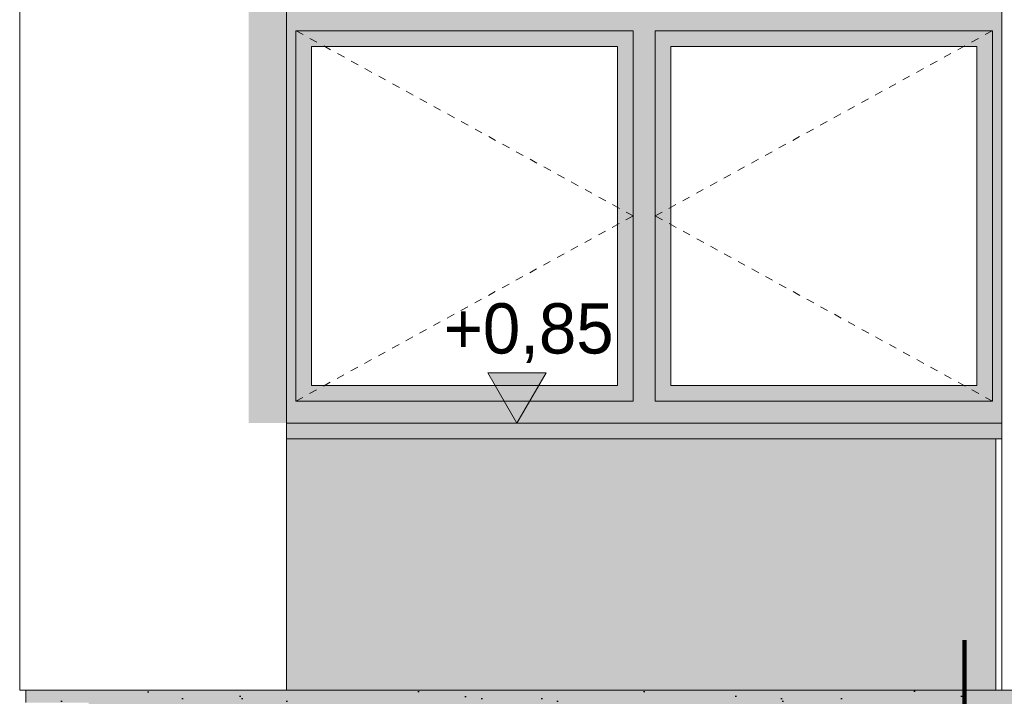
# Model space of a CAD drawing. Extents: x -366324 to -207045, y 68808 to 138616.
# Tile 136 of 170: x -237417 to -234279, y 126918 to 129073. Entities that reach past the tile are written whole.
import ezdxf

# ---------------------------------------------------------------- set-up
doc = ezdxf.new("R2010")
doc.units = 0
doc.header["$MEASUREMENT"] = 0
doc.linetypes.add('Hidden Line', pattern=[50, 25, -25])
doc.linetypes.add('Kreski i kropki', pattern=[450, 250, -100, 0, -100])
for name, color, linetype, lineweight in [('Arch kolorystyka_Nr_Pióra__1', 7, 'Continuous', 25), ('Arch kolorystyka_Nr_Pióra__41', 7, 'Continuous', 15), ('Arch okna_Nr_Pióra__21', 7, 'Continuous', 9), ('Arch wymiary_Nr_Pióra__21', 7, 'Continuous', 9), ('Arch ściany zewnętrzne_Nr_Pióra__21', 7, 'Continuous', 9), ('INWENT KONST. DREWNIANA_Nr_Pióra__20', 1, 'Continuous', 100)]:
    doc.layers.add(name, color=color, linetype=linetype, lineweight=lineweight)
for name, color, linetype, lineweight, true_color in [('Arch kolorystyka_Nr_Pióra__2', 7, 'Continuous', 13, 0x7f7f7f), ('Arch kolorystyka_Nr_Pióra__4', 7, 'Continuous', 9, 0x029e21), ('Arch kolorystyka_Nr_Pióra__81', 7, 'Continuous', 9, 0x5d5d5d)]:
    doc.layers.add(name, color=color, linetype=linetype, lineweight=lineweight, true_color=true_color)
doc.layers.add('Arch wymiary', color=7, linetype='Continuous')
doc.styles.add('GENERATED_STYLE_1', font='txt')

# ---------------------------------------------------------------- blocks, each defined once
blk = doc.blocks.new('Wymiary_239', base_point=(-235832.4, 127788.4))
at = {"layer": 'Arch wymiary_Nr_Pióra__21', "linetype": 'Continuous'}
blk.add_hatch(color=256, dxfattribs=at).paths.add_polyline_path([(-235832.4, 127788.4), (-235925.2, 127948.4), (-235739.6, 127948.4)], flags=0)
for p, q in [((-235832.4, 127788.4), (-235925.2, 127948.4)), ((-235925.2, 127948.4), (-235739.6, 127948.4)), ((-235739.6, 127948.4), (-235832.4, 127788.4)), ((-235832.4, 127788.4), (-235952.4, 127788.4)), ((-235832.4, 127788.4), (-235712.4, 127788.4))]:
    blk.add_line(p, q, dxfattribs=at)
at = {"layer": 'Arch wymiary_Nr_Pióra__21', "insert": (-236065.8, 127980.4), "char_height": 160, "attachment_point": 7, "style": 'GENERATED_STYLE_1'}
blk.add_mtext('{+0,85}', dxfattribs=at)

msp = doc.modelspace()

# ---------------------------------------------------------------- hatches: boundary and pattern name
at = {"layer": 'Arch kolorystyka_Nr_Pióra__1', "linetype": 'Continuous'}
h = msp.add_hatch(dxfattribs=at)
h.set_pattern_fill('Carpet', color=256, style=0, pattern_type=2)
h.set_pattern_definition([(45, (0, 300), (-95.459415, 95.459415), [0, -90, 0, -135]), (110, (300, 300), (126.858504, 46.17272), [0, -66, 0, -114])])
h.paths.add_polyline_path([(-237396.9, 126898.4), (-237196.9, 126898.4), (-237196.9, 126448.4), (-230771.9, 126448.4), (-230771.9, 126898.4), (-230586.9, 126898.4), (-230586.9, 126918.4), (-230586.9, 126938.4), (-230771.9, 126938.4), (-233886.9, 126938.4), (-233886.9, 126537.6, -0.810981), (-233996.9, 126537.6), (-233996.9, 126938.4), (-237196.9, 126938.4), (-237396.9, 126938.4)], flags=0)
at = {"layer": 'Arch kolorystyka_Nr_Pióra__2', "linetype": 'Continuous'}
h = msp.add_hatch(color=256, dxfattribs=at)
h.paths.add_polyline_path([(-236566.9, 127788.4), (-234286.9, 127788.4), (-234286.9, 129808.4), (-236566.9, 129808.4)], flags=0)
h.paths.add_polyline_path([(-235341.9, 129158.4), (-234366.9, 129158.4), (-234366.9, 129728.4), (-235341.9, 129728.4)], flags=0)
h.paths.add_polyline_path([(-236486.9, 129158.4), (-235511.9, 129158.4), (-235511.9, 129728.4), (-236486.9, 129728.4)], flags=0)
h.paths.add_polyline_path([(-236486.9, 127908.4), (-235511.9, 127908.4), (-235511.9, 128988.4), (-236486.9, 128988.4)], flags=0)
h.paths.add_polyline_path([(-235341.9, 128988.4), (-234366.9, 128988.4), (-234366.9, 127908.4), (-235341.9, 127908.4)], flags=0)
at = {"layer": 'Arch kolorystyka_Nr_Pióra__4', "linetype": 'Continuous'}
msp.add_hatch(color=256, dxfattribs=at).paths.add_polyline_path([(-236566.9, 130008.4), (-236686.9, 130008.4), (-236686.9, 127788.4), (-236566.9, 127788.4)], flags=0)
at = {"layer": 'Arch kolorystyka_Nr_Pióra__41', "linetype": 'Continuous'}
msp.add_hatch(color=256, dxfattribs=at).paths.add_polyline_path([(-234286.9, 127788.4), (-236566.9, 127788.4), (-236566.9, 127738.4), (-234286.9, 127738.4)], flags=0)
at = {"layer": 'Arch kolorystyka_Nr_Pióra__81', "linetype": 'Continuous'}
msp.add_hatch(color=256, dxfattribs=at).paths.add_polyline_path([(-236566.9, 126938.4), (-234306.9, 126938.4), (-234306.9, 127738.4), (-236566.9, 127738.4)], flags=0)
at = {"layer": 'Arch kolorystyka_Nr_Pióra__81', "linetype": 'Continuous', "lineweight": 0, "true_color": 0x454545}
msp.add_hatch(color=250, dxfattribs=at).paths.add_polyline_path([(-237396.9, 126898.4), (-237196.9, 126898.4), (-237196.9, 126448.4), (-230771.9, 126448.4), (-230771.9, 126898.4), (-230586.9, 126898.4), (-230586.9, 126918.4), (-230586.9, 126938.4), (-230771.9, 126938.4), (-233886.9, 126938.4), (-233886.9, 126537.6, -0.810981), (-233996.9, 126537.6), (-233996.9, 126938.4), (-237196.9, 126938.4), (-237396.9, 126938.4)], flags=0)

# ---------------------------------------------------------------- linework, layer by layer
at = {"layer": 'Arch okna_Nr_Pióra__21', "linetype": 'Continuous'}
for p, q in [((-236536.9, 129038.4), (-235461.9, 129038.4)), ((-236536.9, 129038.4), (-236536.9, 127858.4)), ((-235461.9, 129038.4), (-235461.9, 127858.4)), ((-235391.9, 129038.4), (-235391.9, 127858.4)), ((-235391.9, 129038.4), (-234316.9, 129038.4)), ((-234316.9, 129038.4), (-234316.9, 127858.4)), ((-236486.9, 128988.4), (-235511.9, 128988.4)), ((-236486.9, 128988.4), (-236486.9, 127908.4)), ((-235511.9, 128988.4), (-235511.9, 127908.4)), ((-235341.9, 128988.4), (-234366.9, 128988.4)), ((-235341.9, 128988.4), (-235341.9, 127908.4)), ((-234366.9, 128988.4), (-234366.9, 127908.4)), ((-236486.9, 127908.4), (-235511.9, 127908.4)), ((-235341.9, 127908.4), (-234366.9, 127908.4)), ((-236536.9, 127858.4), (-235461.9, 127858.4)), ((-235391.9, 127858.4), (-234316.9, 127858.4))]:
    msp.add_line(p, q, dxfattribs=at)
at = {"layer": 'Arch okna_Nr_Pióra__21', "linetype": 'Hidden Line'}
for p, q in [((-235461.9, 128448.4), (-236536.9, 129038.4)), ((-235391.9, 128448.4), (-234316.9, 129038.4)), ((-236536.9, 127858.4), (-235461.9, 128448.4)), ((-234316.9, 127858.4), (-235391.9, 128448.4))]:
    msp.add_line(p, q, dxfattribs=at)
at = {"layer": 'Arch ściany zewnętrzne_Nr_Pióra__21', "linetype": 'Continuous'}
for p, q in [((-237416.9, 135588.4), (-237416.9, 126938.4)), ((-236566.9, 134313.4), (-236566.9, 126938.4)), ((-236566.9, 129808.4), (-236566.9, 127738.4)), ((-234286.9, 129808.4), (-234286.9, 127738.4)), ((-236566.9, 127788.4), (-234286.9, 127788.4)), ((-236566.9, 127738.4), (-234286.9, 127738.4)), ((-234306.9, 127738.4), (-234306.9, 126938.4)), ((-234286.9, 127738.4), (-234286.9, 126938.4)), ((-237416.9, 126938.4), (-233996.9, 126938.4)), ((-237396.9, 126938.4), (-237396.9, 126898.4))]:
    msp.add_line(p, q, dxfattribs=at)
at = {"layer": 'INWENT KONST. DREWNIANA_Nr_Pióra__20', "linetype": 'Kreski i kropki'}
msp.add_line((-234406.4, 113819.6), (-234406.4, 127096.7), dxfattribs=at)

# ---------------------------------------------------------------- block references
at = {"layer": 'Arch wymiary', "linetype": 'Continuous'}
msp.add_blockref('Wymiary_239', (-235832.4, 127788.4), dxfattribs=at)

doc.saveas('drawing.dxf')
